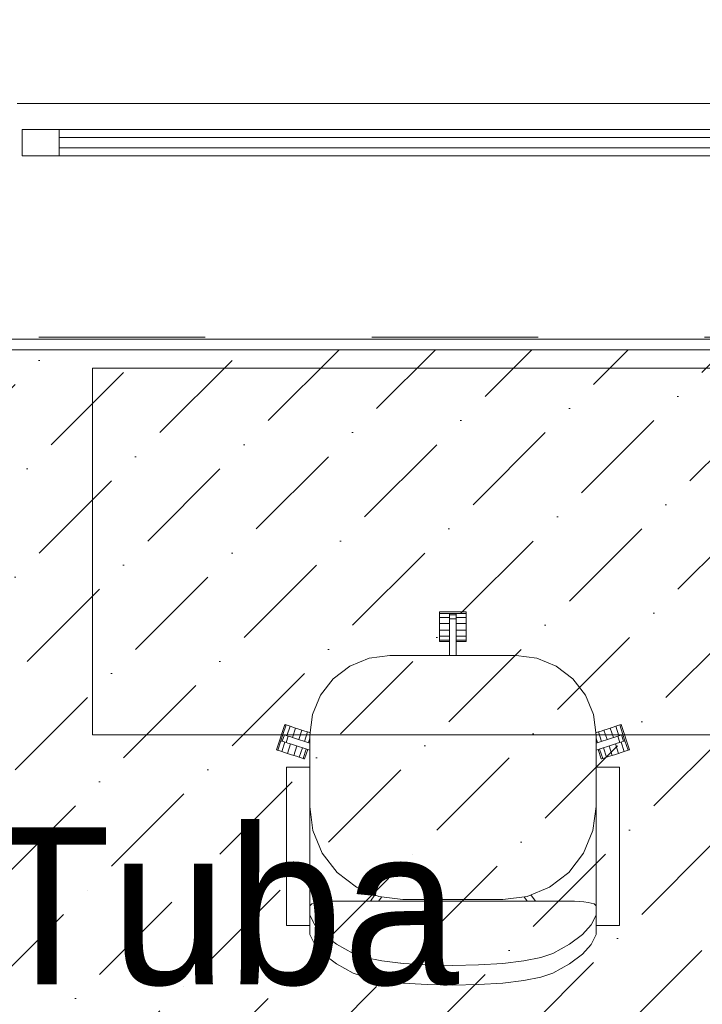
# Model space of a CAD drawing. Header units: millimetres. Extents: x -2932 to 42042, y -9257 to 17298.
# Tile 22 of 162: x 5800 to 7102, y 11227 to 13106. Entities that reach past the tile are written whole.
import ezdxf

# ---------------------------------------------------------------- set-up
doc = ezdxf.new("R2010")
doc.units = ezdxf.units.MM
doc.header["$MEASUREMENT"] = 0
for name, pattern in [('Aligning Line', [635, 317.5, -317.5]), ('Dashed', [423.333333, 211.666667, -211.666667]), ('Wipeout_Contour', [1000, 0, -1000])]:
    doc.linetypes.add(name, pattern=pattern)
for name, color, linetype, lineweight in [('0_Pen_No__1', 7, 'Continuous', 13), ('A-FLOR.IFC Model_Pen_No__2', 8, 'Continuous', 15), ('ARCHICAD Windows_Pen_No__2', 8, 'Continuous', 15), ('ARCHICAD Zone Stamps_Pen_No__1', 7, 'Continuous', 13), ('Grids-2_Pen_No__1', 7, 'Continuous', 13), ('I-FURN.IFC Model_Pen_No__2', 8, 'Continuous', 15), ('I-WALL.IFC Model_Pen_No__2', 8, 'Continuous', 15), ('SA_SISEVIIMISTLUS_Pen_No__1', 7, 'Continuous', 13), ('SA_SISEVIIMISTLUS_Pen_No__2', 8, 'Continuous', 15), ('Walls_Pen_No__1', 7, 'Continuous', 13), ('Windows-1_Pen_No__1', 7, 'Continuous', 13), ('Windows_Pen_No__1', 7, 'Continuous', 13)]:
    doc.layers.add(name, color=color, linetype=linetype, lineweight=lineweight)
doc.layers.add('Furniture-1_Pen_No__62', color=7, linetype='Continuous', lineweight=20, true_color=0xaaaaaa)
doc.layers.add('SA_SISEVIIMISTLUS_Pen_No__102', color=7, linetype='Continuous', lineweight=13, true_color=0xcccccc)
doc.styles.add('GENERATED_STYLE_1', font='txt', dxfattribs={"width": 0.95})
doc.styles.add('GENERATED_STYLE_2', font='txt', dxfattribs={"width": 0.84})
doc.dimstyles.new('GENERATED_STYLE__2', dxfattribs={"dimtxt": 200, "dimasz": 152, "dimexe": 0.18, "dimexo": 0.0625, "dimgap": 0.09, "dimtad": 1, "dimtih": 1, "dimtoh": 1, "dimdec": 0, "dimzin": 0, "dimdsep": 46, "dimtxsty": 'GENERATED_STYLE_2', "dimblk": 'ARROWHEAD_2', "dimblk1": 'ARROWHEAD_2', "dimblk2": 'ARROWHEAD_2', "dimcen": 0.09, "dimse1": 1, "dimse2": 1, "dimclrd": 7, "dimclre": 7, "dimclrt": 7, "dimadec": 0, "dimazin": 0, "dimtfac": 1, "dimtdec": 4, "dimtmove": 0, "dimatfit": 3, "dimfxl": 0, "dimtolj": 1, "dimtzin": 0, "dimarcsym": 0})
doc.dimstyles.new('GENERATED_STYLE__3', dxfattribs={"dimtxt": 200, "dimasz": 152, "dimexe": 0.18, "dimexo": 0.0625, "dimgap": 0.09, "dimtad": 1, "dimdec": 0, "dimzin": 0, "dimdsep": 46, "dimtxsty": 'GENERATED_STYLE_2', "dimblk": 'ARROWHEAD_2', "dimblk1": 'ARROWHEAD_2', "dimblk2": 'ARROWHEAD_2', "dimcen": 0.09, "dimse1": 1, "dimse2": 1, "dimclrd": 7, "dimclre": 7, "dimclrt": 7, "dimadec": 0, "dimazin": 0, "dimtfac": 1, "dimtdec": 4, "dimtmove": 0, "dimatfit": 3, "dimfxl": 0, "dimtolj": 1, "dimtzin": 0, "dimarcsym": 0})

# ---------------------------------------------------------------- blocks, each defined once
blk = doc.blocks.new('*D74')
at = {"layer": '0_Pen_No__1', "color": 7, "linetype": 'Continuous', "lineweight": 13}
for p, q in [((5335.3, 15323), (5335.3, 15623)), ((5277.1, 15573), (5161.6, 15373)), ((5393.1, 15573), (5277.6, 15373)), ((5219.3, 15473), (5335.3, 15473)), ((5335.3, 15473), (8400, 15473))]:
    blk.add_line(p, q, dxfattribs=at)
blk = doc.blocks.new('ARROWHEAD_2')
at = {"color": 0, "linetype": 'Continuous', "lineweight": 0}
for p, q in [((-0.378, -0.655), (0.378, 0.655)), ((0, 0), (-1, 0))]:
    blk.add_line(p, q, dxfattribs=at)
blk = doc.blocks.new('*D75')
at = {"layer": '0_Pen_No__1', "color": 7, "linetype": 'Continuous', "lineweight": 13}
for p, q in [((8400, 15323), (8400, 15623)), ((5393.1, 15573), (5277.6, 15373)), ((8457.7, 15573), (8342.3, 15373)), ((5335.3, 15473), (8400, 15473))]:
    blk.add_line(p, q, dxfattribs=at)
at = {"color": 254, "linetype": 'Wipeout_Contour', "lineweight": 0, "ltscale": 68237.092015}
blk.add_wipeout([(6546.3, 15481.3), (7189, 15481.3), (7189, 15744.6), (6546.3, 15744.6)], dxfattribs=at)
at = {"color": 254, "linetype": 'Wipeout_Contour', "lineweight": 0, "ltscale": 70451.696437}
blk.add_wipeout([(7924.3, 15481.3), (8373.8, 15481.3), (8373.8, 15744.6), (7924.3, 15744.6)], dxfattribs=at)
at = {"layer": '0_Pen_No__1', "color": 7, "lineweight": 13, "char_height": 200, "attachment_point": 7, "style": 'GENERATED_STYLE_2'}
for s, insert in [('\\A1;{\\pql;\\fArial|b0|i0|c0|p34;3\xa0065}', (6577.9, 15513)), ('\\A1;{\\pql;\\fArial|b0|i0|c0|p34;400}', (7955.9, 15513))]:
    blk.add_mtext(s, dxfattribs=dict(at, insert=insert))
blk = doc.blocks.new('*D98')
at = {"layer": '0_Pen_No__1', "color": 7, "linetype": 'Continuous', "lineweight": 13}
for p, q in [((5795, 15671.2), (5795, 15971.2)), ((4587.7, 15921.2), (4472.3, 15721.2)), ((5852.7, 15921.2), (5737.3, 15721.2)), ((4530, 15821.2), (5795, 15821.2)), ((5795, 15821.2), (7395, 15821.2))]:
    blk.add_line(p, q, dxfattribs=at)
at = {"color": 254, "linetype": 'Wipeout_Contour', "lineweight": 0, "ltscale": 67112.445492}
blk.add_wipeout([(4841.1, 15829.5), (5483.9, 15829.5), (5483.9, 16092.8), (4841.1, 16092.8)], dxfattribs=at)
at = {"layer": '0_Pen_No__1', "color": 7, "lineweight": 13, "insert": (4872.8, 15861.2), "char_height": 200, "attachment_point": 7, "style": 'GENERATED_STYLE_2'}
blk.add_mtext('\\A1;{\\pql;\\fArial|b0|i0|c0|p34;1\xa0265}', dxfattribs=at)
blk = doc.blocks.new('*D99')
at = {"layer": '0_Pen_No__1', "color": 7, "linetype": 'Continuous', "lineweight": 13}
for p, q in [((5852.7, 15921.2), (5737.3, 15721.2)), ((7452.7, 15921.2), (7337.3, 15721.2)), ((5795, 15821.2), (7395, 15821.2))]:
    blk.add_line(p, q, dxfattribs=at)
at = {"color": 254, "linetype": 'Wipeout_Contour', "lineweight": 0, "ltscale": 69090.458773}
blk.add_wipeout([(6273.6, 15829.5), (6916.4, 15829.5), (6916.4, 16092.8), (6273.6, 16092.8)], dxfattribs=at)
at = {"layer": '0_Pen_No__1', "color": 7, "lineweight": 13, "insert": (6305.3, 15861.2), "char_height": 200, "attachment_point": 7, "style": 'GENERATED_STYLE_2'}
blk.add_mtext('\\A1;{\\pql;\\fArial|b0|i0|c0|p34;1\xa0600}', dxfattribs=at)
blk = doc.blocks.new('*D100')
at = {"layer": '0_Pen_No__1', "color": 7, "linetype": 'Continuous', "lineweight": 13}
for p, q in [((7395, 15671.2), (7395, 15971.2)), ((8330, 15671.2), (8330, 15971.2)), ((7452.7, 15921.2), (7337.3, 15721.2)), ((8387.7, 15921.2), (8272.3, 15721.2)), ((5795, 15821.2), (7395, 15821.2)), ((7395, 15821.2), (8330, 15821.2))]:
    blk.add_line(p, q, dxfattribs=at)
at = {"color": 254, "linetype": 'Wipeout_Contour', "lineweight": 0, "ltscale": 71175.436073}
blk.add_wipeout([(7637.7, 15829.5), (8087.3, 15829.5), (8087.3, 16092.8), (7637.7, 16092.8)], dxfattribs=at)
at = {"layer": '0_Pen_No__1', "color": 7, "lineweight": 13, "insert": (7669.3, 15861.2), "char_height": 200, "attachment_point": 7, "style": 'GENERATED_STYLE_2'}
blk.add_mtext('\\A1;{\\pql;\\fArial|b0|i0|c0|p34;935}', dxfattribs=at)
blk = doc.blocks.new('*D129')
at = {"layer": '0_Pen_No__1', "color": 7, "linetype": 'Continuous', "lineweight": 13}
for p, q in [((-1193.9, 14555), (-1193.9, 15268.5)), ((-1293.9, 14612.7), (-1093.9, 14497.2)), ((-1043.9, 14555), (-1343.9, 14555)), ((-1193.9, 12946.2), (-1193.9, 14555)), ((-1293.9, 13003.9), (-1093.9, 12888.5))]:
    blk.add_line(p, q, dxfattribs=at)
at = {"color": 254, "linetype": 'Wipeout_Contour', "lineweight": 0, "ltscale": 51295.955249}
blk.add_wipeout([(-1471, 12485.2), (-1471, 12957.2), (-1756.8, 12957.2), (-1756.8, 12485.2)], dxfattribs=at)
at = {"color": 254, "linetype": 'Wipeout_Contour', "lineweight": 0, "ltscale": 55263.129727}
blk.add_wipeout([(-1202.3, 13429.2), (-1202.3, 14071.9), (-1465.5, 14071.9), (-1465.5, 13429.2)], dxfattribs=at)
at = {"layer": '0_Pen_No__1', "color": 7, "lineweight": 13, "insert": (-1233.9, 13460.8), "char_height": 200, "attachment_point": 7, "rotation": 90, "style": 'GENERATED_STYLE_2'}
blk.add_mtext('\\A1;{\\pql;\\fArial|b0|i0|c0|p34;1\xa0609}', dxfattribs=at)
blk = doc.blocks.new('*D135')
at = {"layer": '0_Pen_No__1', "color": 7, "linetype": 'Continuous', "lineweight": 13}
for p, q in [((-1845.8, 14411.6), (-1645.8, 14296.1)), ((-1595.8, 14353.9), (-1895.8, 14353.9)), ((-1745.8, 12946.2), (-1745.8, 14353.9)), ((-1845.8, 13003.9), (-1645.8, 12888.5)), ((-1595.8, 12946.2), (-1895.8, 12946.2))]:
    blk.add_line(p, q, dxfattribs=at)
at = {"color": 254, "linetype": 'Wipeout_Contour', "lineweight": 0, "ltscale": 55121.449691}
blk.add_wipeout([(-1754.1, 13328.7), (-1754.1, 13971.4), (-2017.4, 13971.4), (-2017.4, 13328.7)], dxfattribs=at)
at = {"layer": '0_Pen_No__1', "color": 7, "lineweight": 13, "insert": (-1785.8, 13360.3), "char_height": 200, "attachment_point": 7, "rotation": 90, "style": 'GENERATED_STYLE_2'}
blk.add_mtext('\\A1;{\\pql;\\fArial|b0|i0|c0|p34;1\xa0408}', dxfattribs=at)

msp = doc.modelspace()

# ---------------------------------------------------------------- hatches: boundary and pattern name
at = {"layer": 'SA_SISEVIIMISTLUS_Pen_No__102', "linetype": 'Continuous', "lineweight": 13, "true_color": 0xcccccc}
h = msp.add_hatch(dxfattribs=at)
h.set_pattern_fill('Dot___Dashed_0001', color=254, style=0, pattern_type=2)
h.set_pattern_definition([(45, (0, 0), (-183.8478, 183.8478), [195, -65, 0, -65]), (45, (22.98, 206.83), (-183.8478, 183.8478), [195, -65, 0, -65])])
h.paths.add_polyline_path([(5335.3, 12476.2), (5335.3, 7803.5), (6235.3, 7803.5), (6235.3, 9670), (8400, 9670), (8400, 12476.2)])

# ---------------------------------------------------------------- linework, layer by layer
at = {"layer": 'A-FLOR.IFC Model_Pen_No__2', "color": 8, "linetype": 'Continuous', "lineweight": 15, "flags": 128}
msp.add_lwpolyline([(-100, 6430), (0, 6430), (0, 0), (30435, 0), (30435, 6520), (38315, 6520), (38315, 12500), (12000, 12500), (12000, 7875), (8430, 7875), (8430, 12496.2), (2165, 12496.2), (2165, 11220), (-100, 11220)], close=True, dxfattribs=at)
at = {"layer": 'A-FLOR.IFC Model_Pen_No__2', "color": 8, "linetype": 'Dashed', "lineweight": 15, "flags": 128}
msp.add_lwpolyline([(0, 0), (30430, 0), (30430, 6520), (33865, 6520), (33865, -230), (38589.9, -230), (38600, 5615), (38315, 5615), (38315, 12500), (12000, 12500), (12000, 7905), (8430, 7905), (8430, 12496.2), (2165, 12496.2), (2165, 6180), (0, 6180)], close=True, dxfattribs=at)
at = {"layer": 'ARCHICAD Windows_Pen_No__2', "color": 8, "linetype": 'Continuous', "lineweight": 15}
for p, q in [((5805, 12896.2), (7385, 12896.2)), ((5805, 12846.2), (5805, 12896.2)), ((5805, 12846.2), (7385, 12846.2))]:
    msp.add_line(p, q, dxfattribs=at)
at = {"layer": 'I-FURN.IFC Model_Pen_No__2', "color": 8, "linetype": 'Continuous', "lineweight": 15}
for p, q in [((5939, 11741.2), (5939, 12441.2)), ((5939, 12441.2), (7299, 12441.2)), ((6601, 11974.3), (6601, 11975.7)), ((6601, 11975.7), (6651.8, 11975.7)), ((6601, 11972.9), (6601, 11974.3)), ((6601, 11969), (6601, 11972.9)), ((6601, 11972.9), (6620, 11972.9)), ((6601, 11965.1), (6601, 11969)), ((6620, 11971.5), (6620, 11972.9)), ((6620, 11972.9), (6632.7, 11972.9)), ((6620, 11970.2), (6620, 11971.5)), ((6620, 11966.4), (6620, 11970.2)), ((6620, 11970.2), (6632.7, 11970.2)), ((6632.7, 11972.9), (6632.7, 11971.1)), ((6632.7, 11972.9), (6651.8, 11972.9)), ((6632.7, 11971.1), (6632.7, 11970.2)), ((6632.7, 11970.2), (6632.7, 11966.4)), ((6651.8, 11975.7), (6651.8, 11974.7)), ((6651.8, 11974.7), (6651.8, 11972.9)), ((6651.8, 11972.9), (6651.8, 11969)), ((6651.8, 11969), (6651.8, 11965.1)), ((6601, 11959.4), (6601, 11965.1)), ((6620, 11965.1), (6601, 11965.1)), ((6601, 11953.8), (6601, 11959.4)), ((6601, 11947.5), (6601, 11953.8)), ((6601, 11953.8), (6620, 11953.8)), ((6620, 11962.7), (6620, 11966.4)), ((6620, 11958.9), (6620, 11962.7)), ((6620, 11962.7), (6632.7, 11962.7)), ((6620, 11951.9), (6620, 11958.9)), ((6620, 11893), (6620, 11951.9)), ((6632.7, 11966.4), (6632.7, 11962.7)), ((6651.8, 11965.1), (6632.7, 11965.1)), ((6632.7, 11962.7), (6632.7, 11957.3)), ((6632.7, 11957.3), (6632.7, 11951.9)), ((6632.7, 11953.8), (6651.8, 11953.8)), ((6632.7, 11951.9), (6632.7, 11893)), ((6651.8, 11965.1), (6651.8, 11959.4)), ((6651.8, 11959.4), (6651.8, 11953.8)), ((6651.8, 11953.8), (6651.8, 11947.5)), ((6601, 11941.2), (6601, 11947.5)), ((6601, 11935.6), (6601, 11941.2)), ((6601, 11941.2), (6620, 11941.2)), ((6601, 11929.9), (6601, 11935.6)), ((6632.7, 11941.2), (6651.8, 11941.2)), ((6651.8, 11947.5), (6651.8, 11941.2)), ((6651.8, 11941.2), (6651.8, 11935.6)), ((6651.8, 11935.6), (6651.8, 11929.9)), ((6601, 11926), (6601, 11929.9)), ((6601, 11929.9), (6620, 11929.9)), ((6601, 11922.1), (6601, 11926)), ((6601, 11920.7), (6601, 11922.1)), ((6601, 11922.1), (6620, 11922.1)), ((6601, 11919.3), (6601, 11920.7)), ((6620, 11919.3), (6601, 11919.3)), ((6632.7, 11929.9), (6651.8, 11929.9)), ((6632.7, 11922.1), (6651.8, 11922.1)), ((6651.8, 11919.3), (6632.7, 11919.3)), ((6651.8, 11929.9), (6651.8, 11926)), ((6651.8, 11926), (6651.8, 11922.1)), ((6651.8, 11922.1), (6651.8, 11920.3)), ((6651.8, 11920.3), (6651.8, 11919.3)), ((6466.3, 11887.8), (6429.5, 11872.5)), ((6505.7, 11893), (6466.3, 11887.8)), ((6747, 11893), (6505.7, 11893)), ((6786.5, 11887.8), (6747, 11893)), ((6823.2, 11872.5), (6786.5, 11887.8)), ((6429.5, 11872.5), (6398, 11848.3)), ((6854.8, 11848.3), (6823.2, 11872.5)), ((6398, 11848.3), (6373.8, 11816.8)), ((6879, 11816.8), (6854.8, 11848.3)), ((6373.8, 11816.8), (6358.5, 11780)), ((6894.3, 11780), (6879, 11816.8)), ((6358.5, 11780), (6353.3, 11740.6)), ((6899.4, 11740.6), (6894.3, 11780)), ((6289.8, 11712.7), (6305.5, 11761)), ((6302.2, 11742), (6308.1, 11760.1)), ((6305.5, 11761), (6306.4, 11760.7)), ((6306.4, 11760.7), (6308.1, 11760.1)), ((6308.1, 11760.1), (6311.8, 11758.9)), ((6315.6, 11757.7), (6309.7, 11739.6)), ((6311.8, 11758.9), (6315.6, 11757.7)), ((6315.6, 11757.7), (6320.9, 11756)), ((6320.4, 11736.1), (6326.3, 11754.2)), ((6320.9, 11756), (6326.3, 11754.2)), ((6326.3, 11754.2), (6332.3, 11752.3)), ((6332.3, 11752.3), (6338.2, 11750.3)), ((6332.4, 11732.2), (6338.2, 11750.3)), ((6338.2, 11750.3), (6343.6, 11748.6)), ((6343.1, 11728.7), (6349, 11746.8)), ((6343.6, 11748.6), (6349, 11746.8)), ((6349, 11746.8), (6352.7, 11745.6)), ((6352.7, 11745.6), (6354, 11745.2)), ((6898.8, 11745.2), (6900.1, 11745.6)), ((6900.1, 11745.6), (6903.8, 11746.8)), ((6903.8, 11746.8), (6909.2, 11748.6)), ((6903.8, 11746.8), (6909.7, 11728.7)), ((6909.2, 11748.6), (6914.5, 11750.3)), ((6914.5, 11750.3), (6920.5, 11752.3)), ((6914.5, 11750.3), (6920.4, 11732.2)), ((6920.5, 11752.3), (6926.5, 11754.2)), ((6926.5, 11754.2), (6931.8, 11756)), ((6926.5, 11754.2), (6932.4, 11736.1)), ((6931.8, 11756), (6937.2, 11757.7)), ((6937.2, 11757.7), (6940.9, 11758.9)), ((6943.1, 11739.6), (6937.2, 11757.7)), ((6940.9, 11758.9), (6944.7, 11760.1)), ((6944.7, 11760.1), (6946, 11760.6)), ((6944.7, 11760.1), (6950.6, 11742)), ((6946, 11760.6), (6947.3, 11761)), ((6947.3, 11761), (6963, 11712.7)), ((5939, 11741.2), (7299, 11741.2)), ((6292.4, 11711.8), (6298.3, 11729.9)), ((6298.3, 11729.9), (6302.2, 11742)), ((6299.6, 11729.5), (6298.3, 11729.9)), ((6300.9, 11729.1), (6299.6, 11729.5)), ((6305.7, 11727.5), (6299.9, 11709.4)), ((6300.9, 11729.1), (6304.8, 11741.2)), ((6304.5, 11727.9), (6300.9, 11729.1)), ((6302.2, 11742), (6303.9, 11741.5)), ((6303.9, 11741.5), (6304.8, 11741.2)), ((6308, 11726.8), (6304.5, 11727.9)), ((6304.8, 11741.2), (6308.4, 11740)), ((6308, 11726.8), (6312, 11738.8)), ((6311.6, 11725.6), (6308, 11726.8)), ((6308.4, 11740), (6312, 11738.8)), ((6310.6, 11705.9), (6316.5, 11724)), ((6318.3, 11723.4), (6311.6, 11725.6)), ((6312, 11738.8), (6317.1, 11737.2)), ((6317.1, 11737.2), (6322.2, 11735.5)), ((6322.2, 11735.5), (6353.3, 11725.4)), ((6350.6, 11726.3), (6353.3, 11734.9)), ((6353.3, 11725.8), (6353.2, 11725.4)), ((6353.3, 11740.6), (6353.3, 11679.4)), ((6899.4, 11679.4), (6899.4, 11740.6)), ((6899.4, 11725.4), (6930.6, 11735.5)), ((6899.4, 11734.9), (6902.2, 11726.3)), ((6899.6, 11725.4), (6899.4, 11725.8)), ((6930.6, 11735.5), (6937.2, 11737.7)), ((6939.6, 11725.1), (6934.5, 11723.4)), ((6936.3, 11724), (6942.2, 11705.9)), ((6937.2, 11737.7), (6940.8, 11738.8)), ((6944.7, 11726.8), (6939.6, 11725.1)), ((6940.8, 11738.8), (6944.4, 11740)), ((6940.8, 11738.8), (6944.7, 11726.8)), ((6944.4, 11740), (6948, 11741.2)), ((6948.3, 11727.9), (6944.7, 11726.8)), ((6952.9, 11709.4), (6947, 11727.5)), ((6948, 11741.2), (6949.3, 11741.6)), ((6948, 11741.2), (6951.9, 11729.1)), ((6951.9, 11729.1), (6948.3, 11727.9)), ((6949.3, 11741.6), (6950.5, 11742)), ((6950.5, 11742), (6954.5, 11729.9)), ((6952.8, 11729.4), (6951.9, 11729.1)), ((6954.5, 11729.9), (6952.8, 11729.4)), ((6954.5, 11729.9), (6960.4, 11711.8)), ((6291.1, 11712.2), (6289.8, 11712.7)), ((6292.4, 11711.8), (6291.1, 11712.2)), ((6296.1, 11710.6), (6292.4, 11711.8)), ((6299.9, 11709.4), (6296.1, 11710.6)), ((6305.2, 11707.6), (6299.9, 11709.4)), ((6310.6, 11705.9), (6305.2, 11707.6)), ((6316.6, 11704), (6310.6, 11705.9)), ((6353.3, 11712), (6318.3, 11723.4)), ((6322.6, 11702), (6328.4, 11720.1)), ((6333.3, 11698.5), (6339.2, 11716.6)), ((6340.7, 11696.1), (6346.6, 11714.2)), ((6349.3, 11713.4), (6343.4, 11695.2)), ((6934.5, 11723.4), (6899.4, 11712)), ((6909.4, 11695.2), (6903.5, 11713.4)), ((6906.2, 11714.2), (6912, 11696.1)), ((6913.6, 11716.6), (6919.5, 11698.5)), ((6924.3, 11720.1), (6930.2, 11702)), ((6942.2, 11705.9), (6936.2, 11704)), ((6947.5, 11707.6), (6942.2, 11705.9)), ((6952.9, 11709.4), (6947.5, 11707.6)), ((6956.6, 11710.6), (6952.9, 11709.4)), ((6960.4, 11711.8), (6956.6, 11710.6)), ((6962.1, 11712.4), (6960.4, 11711.8)), ((6963, 11712.7), (6962.1, 11712.4)), ((6322.6, 11702), (6316.6, 11704)), ((6327.9, 11700.3), (6322.6, 11702)), ((6333.3, 11698.5), (6327.9, 11700.3)), ((6337, 11697.3), (6333.3, 11698.5)), ((6340.7, 11696.1), (6337, 11697.3)), ((6342.1, 11695.7), (6340.7, 11696.1)), ((6343.4, 11695.2), (6342.1, 11695.7)), ((6910.3, 11695.5), (6909.4, 11695.2)), ((6912, 11696.1), (6910.3, 11695.5)), ((6915.8, 11697.3), (6912, 11696.1)), ((6919.5, 11698.5), (6915.8, 11697.3)), ((6924.9, 11700.3), (6919.5, 11698.5)), ((6930.2, 11702), (6924.9, 11700.3)), ((6936.2, 11704), (6930.2, 11702)), ((6308.9, 11677.1), (6308.9, 11679.4)), ((6353.3, 11679.4), (6308.9, 11679.4)), ((6308.9, 11675.6), (6308.9, 11677.1)), ((6308.9, 11670.3), (6308.9, 11675.6)), ((6308.9, 11664.9), (6308.9, 11670.3)), ((6353.3, 11679.4), (6353.3, 11677.5)), ((6353.3, 11677.5), (6353.3, 11675.6)), ((6353.3, 11675.6), (6353.3, 11670.3)), ((6353.3, 11670.3), (6353.3, 11664.9)), ((6899.4, 11677.5), (6899.4, 11679.4)), ((6943.9, 11679.4), (6899.4, 11679.4)), ((6899.4, 11675.6), (6899.4, 11677.5)), ((6899.4, 11670.3), (6899.4, 11675.6)), ((6899.4, 11664.9), (6899.4, 11670.3)), ((6943.9, 11679.4), (6943.9, 11677.1)), ((6943.9, 11677.1), (6943.9, 11675.6)), ((6943.9, 11675.6), (6943.9, 11670.3)), ((6943.9, 11670.3), (6943.9, 11664.9)), ((6308.9, 11656.9), (6308.9, 11664.9)), ((6308.9, 11648.9), (6308.9, 11656.9)), ((6308.9, 11641.6), (6308.9, 11648.9)), ((6353.3, 11664.9), (6353.3, 11656.9)), ((6353.3, 11656.9), (6353.3, 11648.9)), ((6353.3, 11648.9), (6353.3, 11639.5)), ((6899.4, 11656.9), (6899.4, 11664.9)), ((6899.4, 11648.9), (6899.4, 11656.9)), ((6899.4, 11639.5), (6899.4, 11648.9)), ((6943.9, 11664.9), (6943.9, 11656.9)), ((6943.9, 11656.9), (6943.9, 11648.9)), ((6943.9, 11648.9), (6943.9, 11641.6)), ((6308.9, 11630), (6308.9, 11641.6)), ((6353.3, 11639.5), (6353.3, 11630)), ((6899.4, 11630), (6899.4, 11639.5)), ((6943.9, 11641.6), (6943.9, 11630)), ((6308.9, 11426.8), (6308.9, 11630)), ((6353.3, 11630), (6353.3, 11426.8)), ((6899.4, 11426.8), (6899.4, 11630)), ((6943.9, 11630), (6943.9, 11426.8)), ((6353.3, 11604.6), (6359.4, 11558.6)), ((6893.4, 11558.6), (6899.4, 11604.6)), ((6359.4, 11558.6), (6377.2, 11515.7)), ((6875.6, 11515.7), (6893.4, 11558.6)), ((6377.2, 11515.7), (6405.4, 11478.9)), ((6847.4, 11478.9), (6875.6, 11515.7)), ((6405.4, 11478.9), (6442.2, 11450.6)), ((6810.5, 11450.6), (6847.4, 11478.9)), ((6442.2, 11450.6), (6485.1, 11432.9)), ((6767.7, 11432.9), (6810.5, 11450.6)), ((6308.9, 11415.2), (6308.9, 11426.8)), ((6353.3, 11426.8), (6353.3, 11417.3)), ((6394.4, 11423.7), (6384.7, 11423.3)), ((6404.1, 11424), (6394.4, 11423.7)), ((6848.6, 11424), (6404.1, 11424)), ((6468.9, 11424), (6477.6, 11436)), ((6490.5, 11432.2), (6484.6, 11424)), ((6485.1, 11432.9), (6531.1, 11426.8)), ((6531.1, 11426.8), (6721.6, 11426.8)), ((6721.6, 11426.8), (6767.7, 11432.9)), ((6768.2, 11424), (6762.3, 11432.2)), ((6775.2, 11436), (6783.9, 11424)), ((6858.4, 11423.7), (6848.6, 11424)), ((6868.1, 11423.3), (6858.4, 11423.7)), ((6899.4, 11417.3), (6899.4, 11426.8)), ((6943.9, 11426.8), (6943.9, 11415.2)), ((6308.9, 11407.9), (6308.9, 11415.2)), ((6308.9, 11399.9), (6308.9, 11407.9)), ((6353.3, 11417.3), (6353.3, 11407.9)), ((6355.3, 11416.9), (6353.3, 11415.2)), ((6353.3, 11407.9), (6353.3, 11399.9)), ((6357.2, 11418.6), (6355.3, 11416.9)), ((6362.7, 11420), (6357.2, 11418.6)), ((6368.2, 11421.4), (6362.7, 11420)), ((6376.5, 11422.4), (6368.2, 11421.4)), ((6384.7, 11423.3), (6376.5, 11422.4)), ((6876.3, 11422.4), (6868.1, 11423.3)), ((6884.6, 11421.4), (6876.3, 11422.4)), ((6890.1, 11420), (6884.6, 11421.4)), ((6895.6, 11418.6), (6890.1, 11420)), ((6897.5, 11416.9), (6895.6, 11418.6)), ((6899.4, 11415.2), (6897.5, 11416.9)), ((6899.4, 11407.9), (6899.4, 11417.3)), ((6899.4, 11399.9), (6899.4, 11407.9)), ((6943.9, 11415.2), (6943.9, 11407.9)), ((6943.9, 11407.9), (6943.9, 11399.9)), ((6308.9, 11391.9), (6308.9, 11399.9)), ((6308.9, 11386.5), (6308.9, 11391.9)), ((6308.9, 11381.2), (6308.9, 11386.5)), ((6353.3, 11399.9), (6353.3, 11399.4)), ((6353.3, 11399.4), (6353.3, 11397.5)), ((6353.3, 11397.5), (6362.7, 11378.9)), ((6353.3, 11397.5), (6353.3, 11360)), ((6890.1, 11378.9), (6899.4, 11397.5)), ((6899.4, 11399.4), (6899.4, 11399.9)), ((6899.4, 11397.5), (6899.4, 11399.4)), ((6899.4, 11397.5), (6899.4, 11360)), ((6943.9, 11399.9), (6943.9, 11391.9)), ((6943.9, 11391.9), (6943.9, 11386.5)), ((6943.9, 11386.5), (6943.9, 11381.2)), ((6308.9, 11379.7), (6308.9, 11381.2)), ((6308.9, 11377.4), (6308.9, 11379.7)), ((6353.3, 11377.4), (6308.9, 11377.4)), ((6362.7, 11378.9), (6379.6, 11360.3)), ((6873.2, 11360.3), (6890.1, 11378.9)), ((6943.9, 11377.4), (6899.4, 11377.4)), ((6943.9, 11381.2), (6943.9, 11379.7)), ((6943.9, 11379.7), (6943.9, 11377.4)), ((6362.7, 11341.3), (6353.3, 11360)), ((6379.6, 11360.3), (6404.1, 11342.1)), ((6848.7, 11342.1), (6873.2, 11360.3)), ((6899.4, 11360), (6890.1, 11341.3)), ((6379.6, 11322.8), (6362.7, 11341.3)), ((6404.1, 11342.1), (6435.9, 11324.2)), ((6816.9, 11324.2), (6848.7, 11342.1)), ((6890.1, 11341.3), (6873.2, 11322.8)), ((6404.1, 11304.6), (6379.6, 11322.8)), ((6435.9, 11324.2), (6458.5, 11316.6)), ((6458.5, 11316.6), (6491, 11310.1)), ((6761.8, 11310.1), (6794.3, 11316.6)), ((6794.3, 11316.6), (6816.9, 11324.2)), ((6873.2, 11322.8), (6848.7, 11304.6)), ((6435.9, 11286.6), (6404.1, 11304.6)), ((6491, 11310.1), (6531.5, 11305.2)), ((6531.5, 11305.2), (6577.5, 11302.2)), ((6577.5, 11302.2), (6626.4, 11301.2)), ((6626.4, 11301.2), (6675.3, 11302.2)), ((6675.3, 11302.2), (6721.3, 11305.2)), ((6721.3, 11305.2), (6761.8, 11310.1)), ((6848.7, 11304.6), (6816.9, 11286.6)), ((6458.5, 11279), (6435.9, 11286.6)), ((6491, 11272.6), (6458.5, 11279)), ((6794.3, 11279), (6761.8, 11272.6)), ((6816.9, 11286.6), (6794.3, 11279)), ((6531.5, 11267.7), (6491, 11272.6)), ((6577.5, 11264.7), (6531.5, 11267.7)), ((6626.4, 11263.6), (6577.5, 11264.7)), ((6675.3, 11264.7), (6626.4, 11263.6)), ((6721.3, 11267.7), (6675.3, 11264.7)), ((6761.8, 11272.6), (6721.3, 11267.7))]:
    msp.add_line(p, q, dxfattribs=at)
at = {"layer": 'I-WALL.IFC Model_Pen_No__2', "color": 8, "linetype": 'Continuous', "lineweight": 15}
for p, q in [((7395, 12946.2), (5795, 12946.2)), ((5795, 12496.2), (7395, 12496.2))]:
    msp.add_line(p, q, dxfattribs=at)
at = {"layer": 'SA_SISEVIIMISTLUS_Pen_No__2', "color": 8, "linetype": 'Continuous', "lineweight": 15, "flags": 128}
msp.add_lwpolyline([(5335.3, 12476.2), (8400, 12476.2), (8400, 9670), (6235.3, 9670), (6235.3, 7803.5), (5335.3, 7803.5)], close=True, dxfattribs=at)

# ---------------------------------------------------------------- texts
at = {"layer": 'ARCHICAD Zone Stamps_Pen_No__1', "color": 7, "lineweight": 13, "insert": (5730.5, 11565), "char_height": 300, "attachment_point": 1, "style": 'GENERATED_STYLE_1'}
msp.add_mtext('\\A1;{\\pql;\\pt0;\\fSwis721 Lt BT|b0|i0|c0|p34;Tuba}', dxfattribs=at)

# ---------------------------------------------------------------- dimensions: what is measured, and where the dimension line sits
at = {"color": 7, "linetype": 'Continuous', "lineweight": 13}
dim = msp.add_linear_dim(base=(5335.3, 15473), p1=(5219.3, 10239.6), p2=(5335.3, 10239.6), dimstyle='GENERATED_STYLE__2', dxfattribs=at)
dim.commit()
dim.dimension.update_dxf_attribs({"geometry": '*D74', "text_midpoint": (5027.7, 15613), "dimtype": 160})

# ---------------------------------------------------------------- next in the draw order: dimensions: what is measured, and where the dimension line sits
dim = msp.add_linear_dim(base=(8400, 15473), p1=(5335.3, 10239.6), p2=(8400, 10368.1), dimstyle='GENERATED_STYLE__2', dxfattribs=at)
dim.commit()
dim.dimension.update_dxf_attribs({"geometry": '*D75', "text_midpoint": (6931.2, 15613), "dimtype": 160})

# ---------------------------------------------------------------- next in the draw order: linework, layer by layer
at = {"layer": 'Furniture-1_Pen_No__62', "color": 253, "linetype": 'Continuous', "lineweight": 20, "true_color": 0xaaaaaa}
for p, q in [((5939, 11741.2), (5939, 12441.2)), ((5939, 12441.2), (7299, 12441.2)), ((5939, 11741.2), (7299, 11741.2))]:
    msp.add_line(p, q, dxfattribs=at)

# ---------------------------------------------------------------- next in the draw order: dimensions: what is measured, and where the dimension line sits
at = {"color": 7, "linetype": 'Continuous', "lineweight": 13}
dim = msp.add_linear_dim(base=(5795, 15821.2), p1=(4530, 12946.2), p2=(5795, 12496.2), dimstyle='GENERATED_STYLE__2', dxfattribs=at)
dim.commit()
dim.dimension.update_dxf_attribs({"geometry": '*D98', "text_midpoint": (5226, 15961.2), "dimtype": 160})

# ---------------------------------------------------------------- next in the draw order: dimensions: what is measured, and where the dimension line sits
dim = msp.add_linear_dim(base=(7395, 15821.2), p1=(5795, 12496.2), p2=(7395, 12496.2), dimstyle='GENERATED_STYLE__2', dxfattribs=at)
dim.commit()
dim.dimension.update_dxf_attribs({"geometry": '*D99', "text_midpoint": (6658.5, 15961.2), "dimtype": 160})

# ---------------------------------------------------------------- next in the draw order: dimensions: what is measured, and where the dimension line sits
dim = msp.add_linear_dim(base=(8330, 15821.2), p1=(7395, 12496.2), p2=(8330, 14353.9), dimstyle='GENERATED_STYLE__2', dxfattribs=at)
dim.commit()
dim.dimension.update_dxf_attribs({"geometry": '*D100', "text_midpoint": (7904.8, 15961.2), "dimtype": 160})

# ---------------------------------------------------------------- next in the draw order: dimensions: what is measured, and where the dimension line sits
dim = msp.add_linear_dim(base=(-1193.9, 14555), p1=(5252.5, 12946.2), p2=(7756.8, 14555), angle=90, dimstyle='GENERATED_STYLE__3', dxfattribs=at)
dim.commit()
dim.dimension.update_dxf_attribs({"geometry": '*D129', "text_midpoint": (-1333.9, 13814.1), "dimtype": 160, "text_rotation": 90})

# ---------------------------------------------------------------- next in the draw order: linework, layer by layer
at = {"layer": 'Grids-2_Pen_No__1', "color": 7, "linetype": 'Aligning Line', "lineweight": 13}
msp.add_line((121.4, 12500), (38421.6, 12500), dxfattribs=at)
at = {"layer": 'Walls_Pen_No__1', "color": 7, "linetype": 'Continuous', "lineweight": 13}
msp.add_line((7395, 12496.2), (5795, 12496.2), dxfattribs=at)
at = {"layer": 'Windows-1_Pen_No__1', "color": 7, "linetype": 'Continuous', "lineweight": 13}
for p, q in [((5875, 12861.2), (7315, 12861.2)), ((5805, 12846.2), (5875, 12846.2))]:
    msp.add_line(p, q, dxfattribs=at)
at = {"layer": 'Windows_Pen_No__1', "color": 7, "linetype": 'Continuous', "lineweight": 13}
msp.add_line((7315, 12846.2), (5875, 12846.2), dxfattribs=at)

# ---------------------------------------------------------------- next in the draw order: dimensions: what is measured, and where the dimension line sits
at = {"color": 7, "linetype": 'Continuous', "lineweight": 13}
dim = msp.add_linear_dim(base=(-1745.8, 14353.9), p1=(1645, 12946.2), p2=(8330, 14353.9), angle=90, dimstyle='GENERATED_STYLE__3', dxfattribs=at)
dim.commit()
dim.dimension.update_dxf_attribs({"geometry": '*D135', "text_midpoint": (-1885.8, 13713.5), "dimtype": 160, "text_rotation": 90})

# ---------------------------------------------------------------- next in the draw order: linework, layer by layer
at = {"layer": 'Walls_Pen_No__1', "color": 7, "linetype": 'Continuous', "lineweight": 13}
msp.add_line((5795, 12946.2), (7395, 12946.2), dxfattribs=at)
at = {"layer": 'Windows-1_Pen_No__1', "color": 7, "linetype": 'Continuous', "lineweight": 13}
for p, q in [((5875, 12896.2), (5805, 12896.2)), ((5805, 12896.2), (5805, 12846.2)), ((5875, 12846.2), (5875, 12896.2)), ((7315, 12881.2), (5875, 12881.2)), ((5875, 12881.2), (5875, 12861.2))]:
    msp.add_line(p, q, dxfattribs=at)
at = {"layer": 'Windows_Pen_No__1', "color": 7, "linetype": 'Continuous', "lineweight": 13}
msp.add_line((5875, 12896.2), (7315, 12896.2), dxfattribs=at)

# ---------------------------------------------------------------- next in the draw order: texts
at = {"layer": 'SA_SISEVIIMISTLUS_Pen_No__1', "color": 7, "linetype": 'Continuous', "lineweight": 13, "insert": (6971.9, 14184.9), "char_height": 150, "attachment_point": 2, "line_spacing_factor": 0.972841, "style": 'GENERATED_STYLE_2'}
msp.add_mtext('\\A1;{\\pqc;\\fArial|b0|i0|c0|p34;Seinal olevad tugevdusklambrid\\P\\pqc;\\fArial|b0|i0|c0|p34;katta kipsplaadist karbikuga.\\P\\pqc;\\fArial|b0|i0|c0|p34;Viimistletakse seinaga ühtlaselt.}', dxfattribs=at)

doc.saveas('drawing.dxf')
